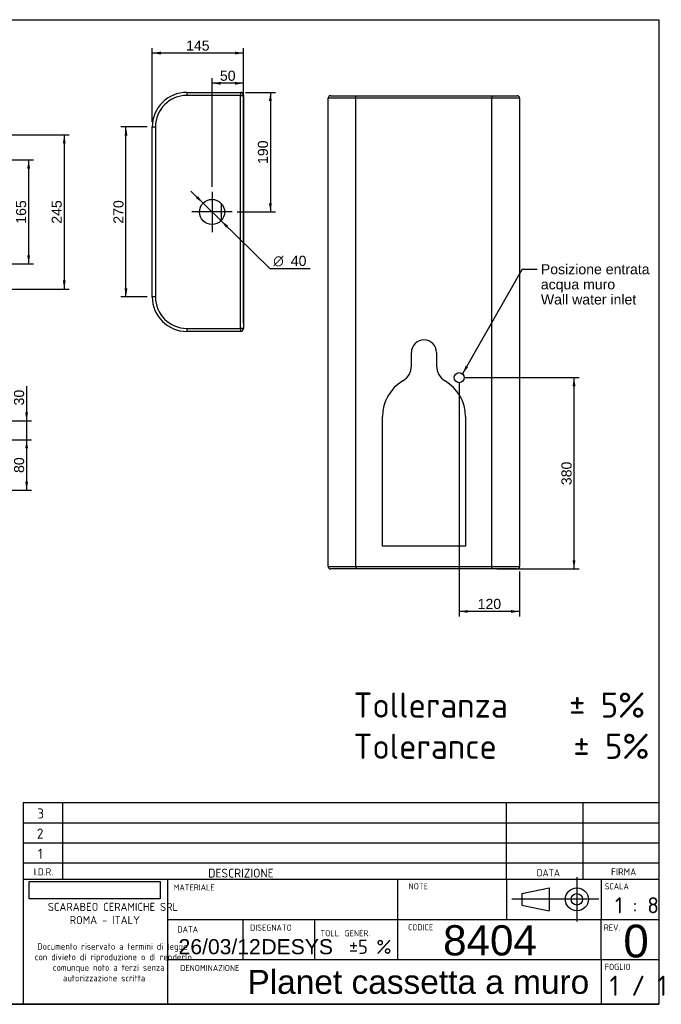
# Model space of a CAD drawing. Header units: millimetres. Extents: x 11 to 285, y 7 to 203.
# Tile 2 of 2: x 157 to 285, y 7 to 203. Entities that reach past the tile are written whole.
import ezdxf
from ezdxf.enums import TextEntityAlignment as Align
from ezdxf.lldxf.tags import DXFTag

# ---------------------------------------------------------------- set-up
doc = ezdxf.new("R2010")
doc.units = ezdxf.units.MM
for name, color, linetype in [('1', 7, 'Continuous'), ('Default', 7, 'Continuous'), ('PLANET_CASSETTA_', 7, 'Continuous'), ('Predefinito', 7, 'Continuous')]:
    doc.layers.add(name, color=color, linetype=linetype)
doc.styles.add('SEACAD_Arial', font='ARIAL.TTF')
doc.styles.add('SEACAD_Solid_Edge_ANSI1_Symbols', font='semeca1.ttf')
doc.styles.add('SEACAD_Solid_Edge_ISO', font='seiso.ttf')
doc.styles.add('SEACAD_Solid_Edge_ISOB', font='seisobd.ttf')
doc.styles.add('SEACAD_Solid_Edge_ISOBI', font='seisobi.ttf')
tags = doc.linetypes.add('CENTER2', pattern=[28.575, 19.05, -3.175, 3.175, -3.175]).pattern_tags.tags
tags[10:11] = [DXFTag(74, 4), DXFTag(75, 0), DXFTag(340, '0'), DXFTag(46, 0.0), DXFTag(50, 0.0), DXFTag(44, 0.0), DXFTag(45, 0.0)]
tags[8:9] = [DXFTag(74, 4), DXFTag(75, 0), DXFTag(340, '0'), DXFTag(46, 0.0), DXFTag(50, 0.0), DXFTag(44, 0.0), DXFTag(45, 0.0)]
tags[6:7] = [DXFTag(74, 4), DXFTag(75, 0), DXFTag(340, '0'), DXFTag(46, 0.0), DXFTag(50, 0.0), DXFTag(44, 0.0), DXFTag(45, 0.0)]
tags[4:5] = [DXFTag(74, 4), DXFTag(75, 0), DXFTag(340, '0'), DXFTag(46, 0.0), DXFTag(50, 0.0), DXFTag(44, 0.0), DXFTag(45, 0.0)]
tags = doc.linetypes.add('HIDDEN2', pattern=[4.7625, 3.175, -1.5875]).pattern_tags.tags
tags[6:7] = [DXFTag(74, 4), DXFTag(75, 0), DXFTag(340, '0'), DXFTag(46, 0.0), DXFTag(50, 0.0), DXFTag(44, 0.0), DXFTag(45, 0.0)]
tags[4:5] = [DXFTag(74, 4), DXFTag(75, 0), DXFTag(340, '0'), DXFTag(46, 0.0), DXFTag(50, 0.0), DXFTag(44, 0.0), DXFTag(45, 0.0)]
doc.dimstyles.new('ISO_PALLINATURA', dxfattribs={"dimtxt": 2, "dimasz": 1.7, "dimexe": 1, "dimexo": 1, "dimgap": 1, "dimtad": 1, "dimdec": 0, "dimlfac": 8, "dimtxsty": 'SEACAD_Arial', "dimblk1": '_SE_FILLED', "dimblk2": '_SE_FILLED', "dimsah": 1, "dimcen": 1, "dimadec": 0, "dimazin": 0, "dimtfac": 1, "dimtdec": 0, "dimtmove": 0, "dimatfit": 3, "dimfxl": 1, "dimtolj": 1, "dimarcsym": 0})
picture_1 = doc.add_image_def('image1.jpg', size_in_pixel=(300, 40))

# ---------------------------------------------------------------- blocks, each defined once
blk = doc.blocks.new('SEANNOT_GROUP')
at = {"layer": 'Default', "color": 7, "linetype": 'CENTER2'}
for p, q in [((195.62, 168.66), (195.62, 160.66)), ((199.62, 164.66), (191.62, 164.66))]:
    blk.add_line(p, q, dxfattribs=at)
blk = doc.blocks.new('SEANNOT_GROUP1')
at = {"layer": 'Default', "linetype": 'Continuous'}
blk.add_hatch(color=7, dxfattribs=at).paths.add_polyline_path([(245.96, 134.11), (245.36, 132.49), (246.45, 133.83)])
at = {"layer": 'Default', "color": 7, "linetype": 'Continuous'}
blk.add_line((257.2, 153.28), (260.2, 153.28), dxfattribs=at)
blk.add_lwpolyline([(257.2, 153.28), (245.36, 132.49)], dxfattribs=at)
at = {"layer": 'Default', "color": 7, "linetype": 'Continuous', "style": 'SEACAD_Arial'}
for s, p in [('Posizione entrata ', (260.9, 154.28)), ('acqua muro', (260.9, 151.28)), ('Wall water inlet', (260.9, 148.28))]:
    blk.add_text(s, height=2, dxfattribs=at).set_placement(p, align=Align.TOP_LEFT)
blk = doc.blocks.new('SE1')
at = {"layer": 'PLANET_CASSETTA_', "color": 7, "linetype": 'Continuous'}
for p, q in [((190.62, 188.41), (201.25, 188.41)), ((190.62, 188.41), (190.62, 187.79)), ((201.25, 187.79), (190.62, 187.79)), ((201.25, 188.41), (201.25, 187.79)), ((201.25, 141.54), (201.25, 187.79)), ((201.25, 187.79), (201.87, 187.79)), ((201.87, 187.79), (201.87, 141.54)), ((183.75, 147.79), (183.75, 181.54)), ((183.75, 181.54), (184.37, 181.54)), ((184.37, 181.54), (184.37, 147.79)), ((197.5, 163.01), (197.5, 166.32)), ((184.37, 147.79), (183.75, 147.79)), ((190.62, 141.54), (201.25, 141.54)), ((190.62, 141.54), (190.62, 140.91)), ((201.25, 140.91), (190.62, 140.91)), ((201.25, 141.54), (201.25, 140.91)), ((201.87, 141.54), (201.25, 141.54))]:
    blk.add_line(p, q, dxfattribs=at)
blk.add_circle((195.62, 164.66), 2.5, dxfattribs=at)
for centre, radius, start, end in [((190.62, 181.54), 6.87, 90, 180), ((190.62, 181.54), 6.25, 90, 180), ((201.25, 187.79), 0.625, 0, 90), ((190.62, 147.79), 6.87, 180, 270), ((190.62, 147.79), 6.25, 180, 270), ((201.25, 141.54), 0.625, 270, 0)]:
    blk.add_arc(centre, radius, start, end, dxfattribs=at)
blk = doc.blocks.new('DMBLK36')
at = {"layer": 'Default', "linetype": 'Continuous'}
for points in [[(178.25, 179.84), (178.81, 179.84), (178.53, 181.54)], [(178.25, 149.49), (178.53, 147.79), (178.81, 149.49)]]:
    blk.add_hatch(color=7, dxfattribs=at).paths.add_polyline_path(points)
at = {"layer": 'Default', "color": 7, "linetype": 'Continuous'}
for p, q in [((182.75, 181.54), (177.53, 181.54)), ((178.53, 147.79), (178.53, 181.54)), ((182.75, 147.79), (177.53, 147.79))]:
    blk.add_line(p, q, dxfattribs=at)
at = {"layer": 'Default', "color": 7, "linetype": 'Continuous', "style": 'SEACAD_Arial'}
blk.add_text('270', height=2, rotation=90, dxfattribs=at).set_placement((176.03, 162.32), align=Align.TOP_LEFT)
blk = doc.blocks.new('_SE_FILLED')
at = {"color": 0}
blk.add_line((0, 0), (-1, 0), dxfattribs=at)
blk.add_solid([(0, 0), (-1, -0.1665), (-1, 0.1665), (0, 0)], dxfattribs=at)
blk = doc.blocks.new('DMBLK37')
at = {"layer": 'Default', "linetype": 'Continuous'}
for points in [[(207.49, 186.71), (207.21, 188.41), (206.92, 186.71)], [(207.49, 166.36), (206.92, 166.36), (207.21, 164.66)]]:
    blk.add_hatch(color=7, dxfattribs=at).paths.add_polyline_path(points)
at = {"layer": 'Default', "color": 7, "linetype": 'Continuous'}
for p, q in [((202.25, 188.41), (208.21, 188.41)), ((207.21, 188.41), (207.21, 164.66)), ((200.62, 164.66), (208.21, 164.66))]:
    blk.add_line(p, q, dxfattribs=at)
at = {"layer": 'Default', "color": 7, "linetype": 'Continuous', "style": 'SEACAD_Arial'}
blk.add_text('190', height=2, rotation=90, dxfattribs=at).set_placement((204.71, 174.19), align=Align.TOP_LEFT)
blk = doc.blocks.new('DMBLK38')
at = {"layer": 'Default', "linetype": 'Continuous'}
for points in [[(192.82, 167.81), (192.42, 167.4), (193.84, 166.41)], [(198.82, 161.93), (197.41, 162.91), (198.42, 161.52)]]:
    blk.add_hatch(color=7, dxfattribs=at).paths.add_polyline_path(points)
at = {"layer": 'Default', "color": 7, "linetype": 'Continuous'}
for p, q in [((191.41, 168.79), (197.41, 162.91)), ((197.41, 162.91), (207.07, 153.45)), ((207.07, 153.45), (215.08, 153.45))]:
    blk.add_line(p, q, dxfattribs=at)
for s, style, p in [('O', 'SEACAD_Solid_Edge_ANSI1_Symbols', (207.77, 155.95)), ('40', 'SEACAD_Arial', (211.25, 155.95))]:
    blk.add_text(s, height=2, dxfattribs=dict(at, style=style)).set_placement(p, align=Align.TOP_LEFT)
blk = doc.blocks.new('DMBLK39')
at = {"layer": 'Default', "linetype": 'Continuous'}
for points in [[(197.32, 190.5), (195.62, 190.21), (197.32, 189.93)], [(200.17, 190.5), (200.17, 189.93), (201.87, 190.21)]]:
    blk.add_hatch(color=7, dxfattribs=at).paths.add_polyline_path(points)
at = {"layer": 'Default', "color": 7, "linetype": 'Continuous'}
for p, q in [((195.62, 169.66), (195.62, 191.21)), ((201.87, 190.21), (195.62, 190.21)), ((201.87, 142.54), (201.87, 191.21))]:
    blk.add_line(p, q, dxfattribs=at)
at = {"layer": 'Default', "color": 7, "linetype": 'Continuous', "style": 'SEACAD_Arial'}
blk.add_text('50', height=2, dxfattribs=at).set_placement((197.18, 192.71), align=Align.TOP_LEFT)
blk = doc.blocks.new('DMBLK40')
at = {"layer": 'Default', "linetype": 'Continuous'}
for points in [[(185.45, 196.5), (183.75, 196.21), (185.45, 195.93)], [(200.17, 196.5), (200.17, 195.93), (201.87, 196.21)]]:
    blk.add_hatch(color=7, dxfattribs=at).paths.add_polyline_path(points)
at = {"layer": 'Default', "color": 7, "linetype": 'Continuous'}
for p, q in [((183.75, 182.54), (183.75, 197.21)), ((201.87, 196.21), (183.75, 196.21)), ((201.87, 142.54), (201.87, 197.21))]:
    blk.add_line(p, q, dxfattribs=at)
at = {"layer": 'Default', "color": 7, "linetype": 'Continuous', "style": 'SEACAD_Arial'}
blk.add_text('145', height=2, dxfattribs=at).set_placement((190.46, 198.71), align=Align.TOP_LEFT)
blk = doc.blocks.new('DMBLK41')
at = {"layer": 'Default', "linetype": 'Continuous'}
for points in [[(159.49, 173.28), (159.2, 174.98), (158.92, 173.28)], [(159.49, 156.05), (158.92, 156.05), (159.2, 154.35)]]:
    blk.add_hatch(color=7, dxfattribs=at).paths.add_polyline_path(points)
at = {"layer": 'Default', "color": 7, "linetype": 'Continuous'}
for p, q in [((141.59, 174.98), (160.2, 174.98)), ((159.2, 174.98), (159.2, 154.35)), ((142.53, 154.35), (160.2, 154.35))]:
    blk.add_line(p, q, dxfattribs=at)
at = {"layer": 'Default', "color": 7, "linetype": 'Continuous', "style": 'SEACAD_Arial'}
blk.add_text('165', height=2, rotation=90, dxfattribs=at).set_placement((156.7, 162.32), align=Align.TOP_LEFT)
blk = doc.blocks.new('DMBLK42')
at = {"layer": 'Default', "linetype": 'Continuous'}
for points in [[(166.56, 178.28), (166.27, 179.98), (165.99, 178.28)], [(166.56, 151.05), (165.99, 151.05), (166.27, 149.35)]]:
    blk.add_hatch(color=7, dxfattribs=at).paths.add_polyline_path(points)
at = {"layer": 'Default', "color": 7, "linetype": 'Continuous'}
for p, q in [((150.65, 179.98), (167.27, 179.98)), ((166.27, 179.98), (166.27, 149.35)), ((150.65, 149.35), (167.27, 149.35))]:
    blk.add_line(p, q, dxfattribs=at)
at = {"layer": 'Default', "color": 7, "linetype": 'Continuous', "style": 'SEACAD_Arial'}
blk.add_text('245', height=2, rotation=90, dxfattribs=at).set_placement((163.77, 162.32), align=Align.TOP_LEFT)
blk = doc.blocks.new('DMBLK43')
at = {"layer": 'Default', "linetype": 'Continuous'}
for points in [[(159.09, 124.84), (158.52, 124.84), (158.8, 123.14)], [(159.09, 117.69), (158.8, 119.39), (158.52, 117.69)]]:
    blk.add_hatch(color=7, dxfattribs=at).paths.add_polyline_path(points)
at = {"layer": 'Default', "color": 7, "linetype": 'Continuous'}
for p, q in [((158.8, 130.06), (158.8, 115.99)), ((150.03, 123.14), (159.8, 123.14)), ((147.84, 119.39), (159.8, 119.39))]:
    blk.add_line(p, q, dxfattribs=at)
at = {"layer": 'Default', "color": 7, "linetype": 'Continuous', "style": 'SEACAD_Arial'}
blk.add_text('30', height=2, rotation=90, dxfattribs=at).set_placement((156.3, 126.23), align=Align.TOP_LEFT)
blk = doc.blocks.new('DMBLK44')
at = {"layer": 'Default', "linetype": 'Continuous'}
for points in [[(159.09, 117.69), (158.8, 119.39), (158.52, 117.69)], [(159.09, 111.09), (158.52, 111.09), (158.8, 109.39)]]:
    blk.add_hatch(color=7, dxfattribs=at).paths.add_polyline_path(points)
at = {"layer": 'Default', "color": 7, "linetype": 'Continuous'}
for p, q in [((147.84, 119.39), (159.8, 119.39)), ((158.8, 119.39), (158.8, 109.39)), ((147.84, 109.39), (159.8, 109.39))]:
    blk.add_line(p, q, dxfattribs=at)
at = {"layer": 'Default', "color": 7, "linetype": 'Continuous', "style": 'SEACAD_Arial'}
blk.add_text('80', height=2, rotation=90, dxfattribs=at).set_placement((156.3, 112.82), align=Align.TOP_LEFT)
blk = doc.blocks.new('SE7')
at = {"layer": 'PLANET_CASSETTA_', "color": 7, "linetype": 'Continuous'}
for p, q in [((219.19, 187.75), (224.19, 187.75)), ((224.19, 187.75), (251.19, 187.75)), ((224.19, 187.25), (224.19, 187.75)), ((251.19, 187.75), (256.19, 187.75)), ((251.19, 187.75), (251.19, 187.25)), ((218.69, 94.25), (218.69, 187.25)), ((224.19, 187.25), (218.69, 187.25)), ((224.19, 94.25), (224.19, 187.25)), ((251.19, 187.25), (224.19, 187.25)), ((251.19, 94.25), (251.19, 187.25)), ((256.69, 187.25), (251.19, 187.25)), ((256.69, 187.25), (256.69, 94.25)), ((235.19, 134.1), (235.19, 136.75)), ((240.19, 136.75), (240.19, 134.1)), ((229.44, 98.25), (229.44, 124)), ((245.94, 124), (245.94, 98.25)), ((245.94, 98.25), (229.44, 98.25)), ((218.69, 94.25), (224.19, 94.25)), ((224.19, 94.25), (251.19, 94.25)), ((224.19, 94.25), (224.19, 93.75)), ((251.19, 94.25), (256.69, 94.25)), ((251.19, 93.75), (251.19, 94.25)), ((224.19, 93.75), (219.19, 93.75)), ((251.19, 93.75), (224.19, 93.75)), ((256.19, 93.75), (251.19, 93.75))]:
    blk.add_line(p, q, dxfattribs=at)
for centre, radius, start, end in [((219.19, 187.25), 0.5, 90, 180), ((256.19, 187.25), 0.5, 0, 90), ((237.69, 136.75), 2.5, 0, 180), ((231.69, 134.1), 3.5, 300.7064, 0), ((243.69, 134.1), 3.5, 180, 239.2936), ((237.69, 124), 8.25, 120.7064, 180), ((237.69, 124), 8.25, 0, 59.2936), ((219.19, 94.25), 0.5, 180, 270), ((256.19, 94.25), 0.5, 270, 0)]:
    blk.add_arc(centre, radius, start, end, dxfattribs=at)
blk = doc.blocks.new('DMBLK48')
at = {"layer": 'Default', "linetype": 'Continuous'}
for points in [[(246.39, 85.03), (246.39, 85.59), (244.69, 85.31)], [(254.99, 85.03), (256.69, 85.31), (254.99, 85.59)]]:
    blk.add_hatch(color=7, dxfattribs=at).paths.add_polyline_path(points)
at = {"layer": 'Default', "color": 7, "linetype": 'Continuous'}
for p, q in [((244.69, 130.75), (244.69, 84.31)), ((256.69, 93.25), (256.69, 84.31)), ((256.69, 85.31), (244.69, 85.31))]:
    blk.add_line(p, q, dxfattribs=at)
at = {"layer": 'Default', "color": 7, "linetype": 'Continuous', "style": 'SEACAD_Arial'}
blk.add_text('120', height=2, dxfattribs=at).set_placement((248.35, 87.81), align=Align.TOP_LEFT)
blk = doc.blocks.new('DMBLK49')
at = {"layer": 'Default', "linetype": 'Continuous'}
for points in [[(267.77, 130.05), (267.49, 131.75), (267.2, 130.05)], [(267.77, 95.45), (267.2, 95.45), (267.49, 93.75)]]:
    blk.add_hatch(color=7, dxfattribs=at).paths.add_polyline_path(points)
at = {"layer": 'Default', "color": 7, "linetype": 'Continuous'}
for p, q in [((245.69, 131.75), (268.49, 131.75)), ((267.49, 93.75), (267.49, 131.75)), ((252.19, 93.75), (268.49, 93.75))]:
    blk.add_line(p, q, dxfattribs=at)
at = {"layer": 'Default', "color": 7, "linetype": 'Continuous', "style": 'SEACAD_Arial'}
blk.add_text('380', height=2, rotation=90, dxfattribs=at).set_placement((264.99, 110.4), align=Align.TOP_LEFT)
blk = doc.blocks.new('SEANNOT_GROUP4')
at = {"layer": 'Default', "color": 7, "linetype": 'Continuous', "style": 'SEACAD_Arial'}
blk.add_text('26/03/12', height=3, dxfattribs=at).set_placement((188.98, 20.23), align=Align.TOP_LEFT)
blk = doc.blocks.new('SEANNOT_GROUP5')
at = {"layer": 'Default', "color": 7, "linetype": 'Continuous', "style": 'SEACAD_Solid_Edge_ISOB'}
blk.add_text('1 / 1', height=4, dxfattribs=at).set_placement((274.53, 12.97), align=Align.TOP_LEFT)
blk = doc.blocks.new('SEANNOT_GROUP6')
at = {"layer": 'Predefinito', "color": 7, "linetype": 'CENTER2'}
for p, q in [((268.05, 32.51), (268.05, 23.76)), ((272.43, 28.14), (263.68, 28.14))]:
    blk.add_line(p, q, dxfattribs=at)
blk = doc.blocks.new('SEANNOT_GROUP7')
at = {"layer": 'Predefinito', "color": 7, "linetype": 'CENTER2'}
blk.add_line((264.58, 28.14), (255.17, 28.14), dxfattribs=at)
blk = doc.blocks.new('SEANNOT_GROUP8')
at = {"layer": 'Predefinito', "color": 7, "linetype": 'Continuous', "style": 'SEACAD_Arial'}
blk.add_text('Planet cassetta a muro', height=4.75, dxfattribs=at).set_placement((202.65, 14.11), align=Align.TOP_LEFT)
blk = doc.blocks.new('SEANNOT_GROUP10')
at = {"layer": 'Predefinito', "color": 7, "linetype": 'Continuous', "style": 'SEACAD_Arial'}
blk.add_text('DESYS', height=3, dxfattribs=at).set_placement((205.42, 20.22), align=Align.TOP_LEFT)
blk = doc.blocks.new('SEANNOT_GROUP12')
at = {"layer": 'Predefinito', "color": 7, "linetype": 'Continuous', "style": 'SEACAD_Arial'}
blk.add_text('8404', height=6, dxfattribs=at).set_placement((241.49, 22.99), align=Align.TOP_LEFT)
blk = doc.blocks.new('SEANNOT_GROUP13')
at = {"layer": 'Predefinito', "color": 7, "linetype": 'Continuous', "style": 'SEACAD_Arial'}
blk.add_text('0', height=6.5, dxfattribs=at).set_placement((277.28, 23.09), align=Align.TOP_LEFT)

msp = doc.modelspace()

# ---------------------------------------------------------------- linework, layer by layer
at = {"layer": '1', "color": 7, "linetype": 'Continuous'}
for p, q in [((10.8564, 202.845), (284.3566, 202.845)), ((284.3566, 202.845), (284.3566, 7.2813)), ((158.1293, 47.3492), (284.3566, 47.3492)), ((254.0877, 32.148), (254.0877, 47.348)), ((269.2877, 32.148), (269.2877, 47.348)), ((158.1293, 43.3492), (284.3566, 43.3492)), ((158.1293, 39.3492), (284.3566, 39.3492)), ((158.1293, 35.3492), (284.3566, 35.3492)), ((158.1293, 32.148), (284.3566, 32.148)), ((254.0877, 32.148), (254.0877, 24.148)), ((272.887, 32.148), (272.887, 24.148)), ((257.0986, 29.2778), (262.5353, 30.4173)), ((262.5353, 30.4173), (262.5353, 25.8591)), ((257.0986, 29.2778), (257.0986, 26.9987)), ((257.0986, 26.9987), (262.5353, 25.8591)), ((186.7808, 24.148), (284.3566, 24.148)), ((272.887, 16.148), (272.887, 24.148)), ((186.7808, 16.148), (284.3566, 16.148)), ((272.887, 16.148), (272.887, 7.4715)), ((284.3566, 7.2813), (10.8564, 7.2813)), ((88.7928, 7.3094), (284.3566, 7.3094))]:
    msp.add_line(p, q, dxfattribs=at)
for radius in [2.2791, 1.1396]:
    msp.add_circle((268.0508, 28.1382), radius, dxfattribs=at)
at = {"layer": 'Default', "color": 7, "linetype": 'HIDDEN2'}
msp.add_circle((244.695, 131.7484), 1, dxfattribs=at)
at = {"layer": 'Predefinito', "color": 7, "linetype": 'Continuous'}
for p, q in [((158.1293, 47.3492), (158.1293, 7.4489)), ((165.9434, 47.3492), (165.9434, 32.148)), ((186.7808, 32.148), (186.7808, 7.4489)), ((232.4353, 32.148), (232.4353, 16.148)), ((201.7143, 24.148), (201.7143, 16.148)), ((215.9586, 24.148), (215.9586, 16.148)), ((201.7143, 7.4715), (201.7143, 7.4489))]:
    msp.add_line(p, q, dxfattribs=at)

# ---------------------------------------------------------------- block references
at = {"layer": 'Default'}
for name in ['SE1', 'SE7', 'SEANNOT_GROUP', 'SEANNOT_GROUP1', 'SEANNOT_GROUP4', 'SEANNOT_GROUP5']:
    msp.add_blockref(name, (0, 0), dxfattribs=at)
at = {"layer": 'Predefinito'}
for name in ['SEANNOT_GROUP6', 'SEANNOT_GROUP7', 'SEANNOT_GROUP12', 'SEANNOT_GROUP13', 'SEANNOT_GROUP10', 'SEANNOT_GROUP8']:
    msp.add_blockref(name, (0, 0), dxfattribs=at)

# ---------------------------------------------------------------- texts
at = {"layer": '1', "color": 7, "linetype": 'Continuous', "style": 'SEACAD_Solid_Edge_ISO'}
for s, height, p in [('NOTE', 1.224, (234.6244, 31.3256)), ('SCALA', 1.224, (273.5792, 31.3256)), ('MATERIALE', 1.224, (187.973, 31.114)), ('1 : 8', 3.2, (275.6311, 28.5532)), ('DATA', 1.224, (188.7404, 22.7613)), ('DISEGNATO', 1.224, (203.1816, 23.1195)), ('TOLL. GENER.', 1.224, (217.1415, 22.0094)), ('CODICE', 1.224, (234.5252, 23.2047)), ('REV.', 1.224, (273.4061, 23.1386)), ('±5 %', 2.8, (222.7911, 20.0941)), ('DENOMINAZIONE', 1.220896, (189.2884, 15.1006)), ('FOGLIO', 1.224, (273.5792, 15.3256))]:
    msp.add_text(s, height=height, dxfattribs=at).set_placement(p, align=Align.TOP_LEFT)
at = {"layer": 'Default', "color": 7, "linetype": 'Continuous', "style": 'SEACAD_Solid_Edge_ISO'}
for s, p in [('Tolleranza    ± 5%', (223.6985, 69.2101)), ('Tolerance     ± 5%', (223.6985, 61.0283))]:
    msp.add_text(s, height=5, dxfattribs=at).set_placement(p, align=Align.TOP_LEFT)
at = {"layer": 'Predefinito', "color": 7, "linetype": 'Continuous'}
for s, height, style, p in [('3', 2, 'SEACAD_Solid_Edge_ISO', (160.9227, 46.1813)), ('2', 2, 'SEACAD_Solid_Edge_ISO', (160.8318, 42.1813)), ('1', 2, 'SEACAD_Solid_Edge_ISO', (161.0363, 38.1813)), ('I.D.R.', 1.4, 'SEACAD_Solid_Edge_ISO', (160.2149, 34.2886)), ('DESCRIZIONE', 1.75, 'SEACAD_Solid_Edge_ISO', (194.8541, 34.2124)), ('DATA', 1.4, 'SEACAD_Solid_Edge_ISO', (260.0826, 34.1077)), ('FIRMA', 1.4, 'SEACAD_Solid_Edge_ISO', (274.8449, 34.2874)), ('SCARABEO CERAMICHE SRL', 1.6, 'SEACAD_Solid_Edge_ISOBI', (163.0174, 27.4318)), ('ROMA - ITALY', 1.6, 'SEACAD_Solid_Edge_ISOBI', (167.3628, 24.8136)), ('Documento riservato a termini di legge', 1.28, 'SEACAD_Solid_Edge_ISO', (160.9106, 19.4102)), ('con divieto di riproduzione o di renderlo', 1.28, 'SEACAD_Solid_Edge_ISO', (160.4306, 17.3156)), ('comunque noto a terzi senza ', 1.28, 'SEACAD_Solid_Edge_ISO', (164.0088, 15.2211)), ('autorizzazione scritta', 1.28, 'SEACAD_Solid_Edge_ISO', (166.0306, 13.1265))]:
    msp.add_text(s, height=height, dxfattribs=dict(at, style=style)).set_placement(p, align=Align.TOP_LEFT)

# ---------------------------------------------------------------- dimensions: what is measured, and where the dimension line sits
at = {"layer": 'Default', "color": 7, "linetype": 'Continuous'}
for base, p1, p2, override, picture, middle in [((183.7476, 196.2129), (201.8726, 141.5392), (183.7476, 181.5392), {"dimdec": 2, "dimtdec": 2}, 'DMBLK40', (192.8101, 196.2129)), ((195.6226, 190.2129), (201.8726, 141.5392), (195.6226, 164.6642), {"dimdec": 2, "dimtdec": 2}, 'DMBLK39', (198.7476, 190.2129)), ((244.695, 85.3109), (256.695, 94.2484), (244.695, 131.7484), {"dimdec": 2, "dimlfac": 10, "dimtdec": 2}, 'DMBLK48', (250.695, 85.3109))]:
    dim = msp.add_linear_dim(base=base, p1=p1, p2=p2, text='\\A1;<>', dimstyle='ISO_PALLINATURA', override=override, dxfattribs=at)
    dim.commit()
    dim.dimension.update_dxf_attribs({"geometry": picture, "text_midpoint": middle, "dimtype": 160})
for base, p1, p2, angle, override, picture, middle, dimtype in [((207.2075, 164.6642), (201.2476, 188.4142), (195.6226, 164.6642), 90, {"dimdec": 2, "dimtdec": 2}, 'DMBLK37', (207.2075, 176.5392), 160), ((166.2725, 179.9767), (149.6514, 179.9767), (149.6514, 149.3517), 270, {"dimdec": 2, "dimtdec": 2}, 'DMBLK42', (166.2725, 164.6642), 161), ((178.5301, 147.7892), (183.7476, 147.7892), (183.7476, 181.5392), 90, {"dimdec": 2, "dimtdec": 2}, 'DMBLK36', (178.5301, 164.6642), 161), ((159.2039, 154.3517), (140.5889, 174.9767), (141.5264, 154.3517), 90, {"dimdec": 2, "dimtdec": 2}, 'DMBLK41', (159.2039, 164.6642), 160), ((267.4871, 131.7484), (251.195, 93.7484), (244.695, 131.7484), 90, {"dimdec": 2, "dimlfac": 10, "dimtdec": 2}, 'DMBLK49', (267.4871, 112.7484), 160), ((158.8044, 119.3857), (149.0264, 123.1357), (146.8389, 119.3857), 90, {"dimdec": 2, "dimtdec": 2}, 'DMBLK43', (158.8044, 125.5308), 160), ((158.8044, 119.3857), (146.8389, 119.3857), (146.8389, 109.3857), 270, {"dimdec": 2, "dimtdec": 2}, 'DMBLK44', (158.8044, 114.3857), 161)]:
    dim = msp.add_linear_dim(base=base, p1=p1, p2=p2, angle=angle, text='\\A1;<>', dimstyle='ISO_PALLINATURA', override=override, dxfattribs=at)
    dim.commit()
    dim.dimension.update_dxf_attribs({"geometry": picture, "text_midpoint": middle, "dimtype": dimtype})
dim = msp.add_diameter_dim_2p(p1=(193.8369, 166.4139), p2=(197.4083, 162.9145), text='\\A1;<>', dimstyle='ISO_PALLINATURA', override={"dimtad": 0, "dimtih": 1, "dimtoh": 1, "dimdec": 2, "dimtdec": 2, "dimtofl": 0}, dxfattribs=at)
dim.commit()
dim.dimension.update_dxf_attribs({"geometry": 'DMBLK38', "text_midpoint": (207.068, 153.4496), "dimtype": 163})

# ---------------------------------------------------------------- pictures from other files: only their frames are drawn
image = msp.add_image(picture_1, insert=(159.2878, 28.2286), size_in_units=(26.0238, 3.4698))

doc.saveas('drawing.dxf')
